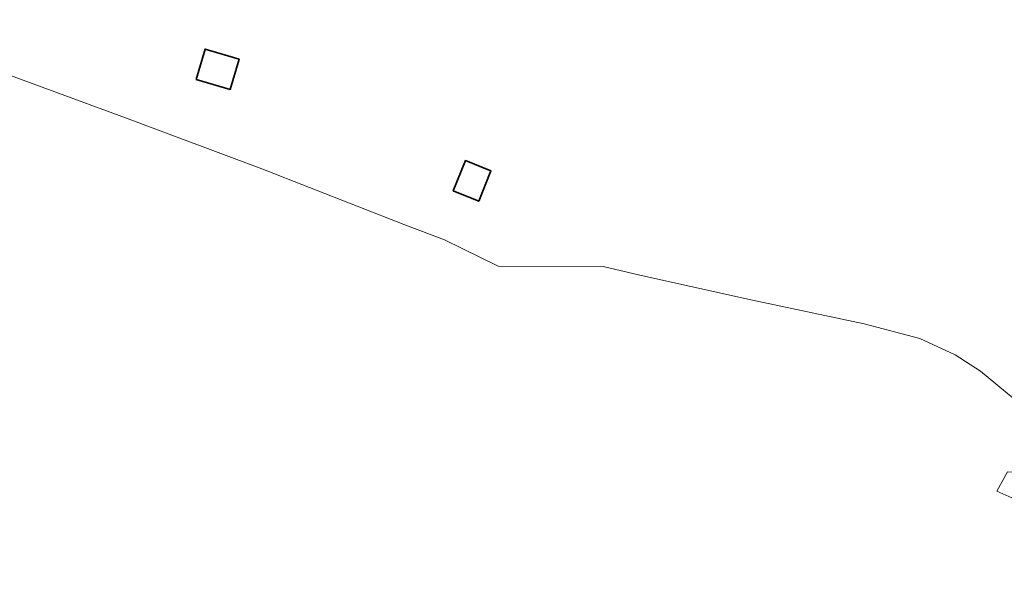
# Model space of a CAD drawing. Header units: metres. Extents: x 201541 to 204988, y 387833 to 394342.
# Tile 147 of 214: x 203321 to 203432, y 391347 to 391410. Entities that reach past the tile are written whole.
import ezdxf

# ---------------------------------------------------------------- set-up
doc = ezdxf.new("R2010")
doc.units = ezdxf.units.M
for name, color, linetype, lineweight in [('B-WE-GR-GRAS-GV', 60, 'Continuous', 13), ('B-WE-IE-TERREINAFSCHEIDING_KUNSTMATIG_HEKWERK-G', 20, 'IE-TERREINAFSCHEIDING-KUNSTMATIG', 18), ('B-WE-OG-BEBOUWING-GV', 7, 'Continuous', 35), ('B-WE-OG-TERREIN_ERF-GV', 7, 'Continuous', 18), ('B-WE-OG-WATER-GV', 130, 'Continuous', 18)]:
    doc.layers.add(name, color=color, linetype=linetype, lineweight=lineweight)
doc.linetypes.add('IE-TERREINAFSCHEIDING-KUNSTMATIG', pattern='A,4,[82,NLCS.SHX,S=0.75,R=90,X=0,Y=0],4,-2', length=10)

msp = doc.modelspace()

# ---------------------------------------------------------------- linework, layer by layer
at = {"layer": 'B-WE-GR-GRAS-GV'}
msp.add_lwpolyline([(203454.841, 391344.672), (203448.516, 391352.061), (203445.678, 391355.197), (203439.437, 391361.43), (203432.793, 391367.189), (203429.123, 391370.229), (203426.281, 391372.081), (203422.293, 391373.904), (203416.03, 391375.532), (203403.496, 391378.201), (203390.839, 391381.014), (203386.749, 391381.982), (203374.935, 391382.014), (203368.902, 391384.987), (203364.478, 391386.672), (203348.411, 391392.941), (203333.086, 391398.67), (203316.176, 391404.891), (203303.839, 391409.652), (203268.693, 391425.752), (203243.916, 391394.622), (203229.472, 391379.463)], dxfattribs=at)
msp.add_lwpolyline([(203438.533, 391356.025), (203439.271, 391355.708), (203438.528, 391353.998), (203438.13, 391353.742), (203437.702, 391353.749), (203430.951, 391356.757), (203432.157, 391358.94), (203436.438, 391358.907), (203437.106, 391358.626), (203437.63, 391358.041), (203438.09, 391357.256), (203438.133, 391356.652)], close=True, dxfattribs=at)
at = {"layer": 'B-WE-IE-TERREINAFSCHEIDING_KUNSTMATIG_HEKWERK-G'}
msp.add_lwpolyline([(203368.902, 391384.987), (203364.478, 391386.672), (203348.411, 391392.941), (203333.086, 391398.67), (203316.176, 391404.891), (203303.839, 391409.652)], dxfattribs=at)
at = {"layer": 'B-WE-OG-BEBOUWING-GV'}
for points in [[(203345.847, 391405.279), (203342.029, 391406.391), (203341.037, 391402.986), (203344.855, 391401.874)], [(203369.899, 391390.479), (203372.758, 391389.321), (203374.131, 391392.712), (203371.272, 391393.87)]]:
    msp.add_lwpolyline(points, close=True, dxfattribs=at)
at = {"layer": 'B-WE-OG-TERREIN_ERF-GV'}
for points in [[(203345.847, 391405.279), (203344.855, 391401.874), (203341.037, 391402.986), (203342.029, 391406.391)], [(203372.758, 391389.321), (203369.899, 391390.479), (203371.272, 391393.87), (203374.131, 391392.712)]]:
    msp.add_lwpolyline(points, close=True, dxfattribs=at)
msp.add_lwpolyline([(203316.176, 391404.891), (203333.086, 391398.67), (203348.411, 391392.941), (203364.478, 391386.672), (203368.902, 391384.987), (203374.935, 391382.014), (203386.749, 391381.982), (203390.839, 391381.014), (203403.496, 391378.201), (203416.03, 391375.532), (203422.293, 391373.904), (203426.281, 391372.081), (203429.123, 391370.229), (203432.793, 391367.189), (203439.437, 391361.43), (203445.678, 391355.197), (203448.516, 391352.061), (203454.841, 391344.672)], dxfattribs=at)
at = {"layer": 'B-WE-OG-WATER-GV'}
msp.add_lwpolyline([(203438.533, 391356.025), (203438.133, 391356.652), (203438.09, 391357.256), (203437.63, 391358.041), (203437.106, 391358.626), (203436.438, 391358.907), (203432.157, 391358.94), (203430.951, 391356.757), (203437.702, 391353.749), (203438.13, 391353.742), (203438.528, 391353.998), (203439.271, 391355.708)], close=True, dxfattribs=at)

doc.saveas('drawing.dxf')
